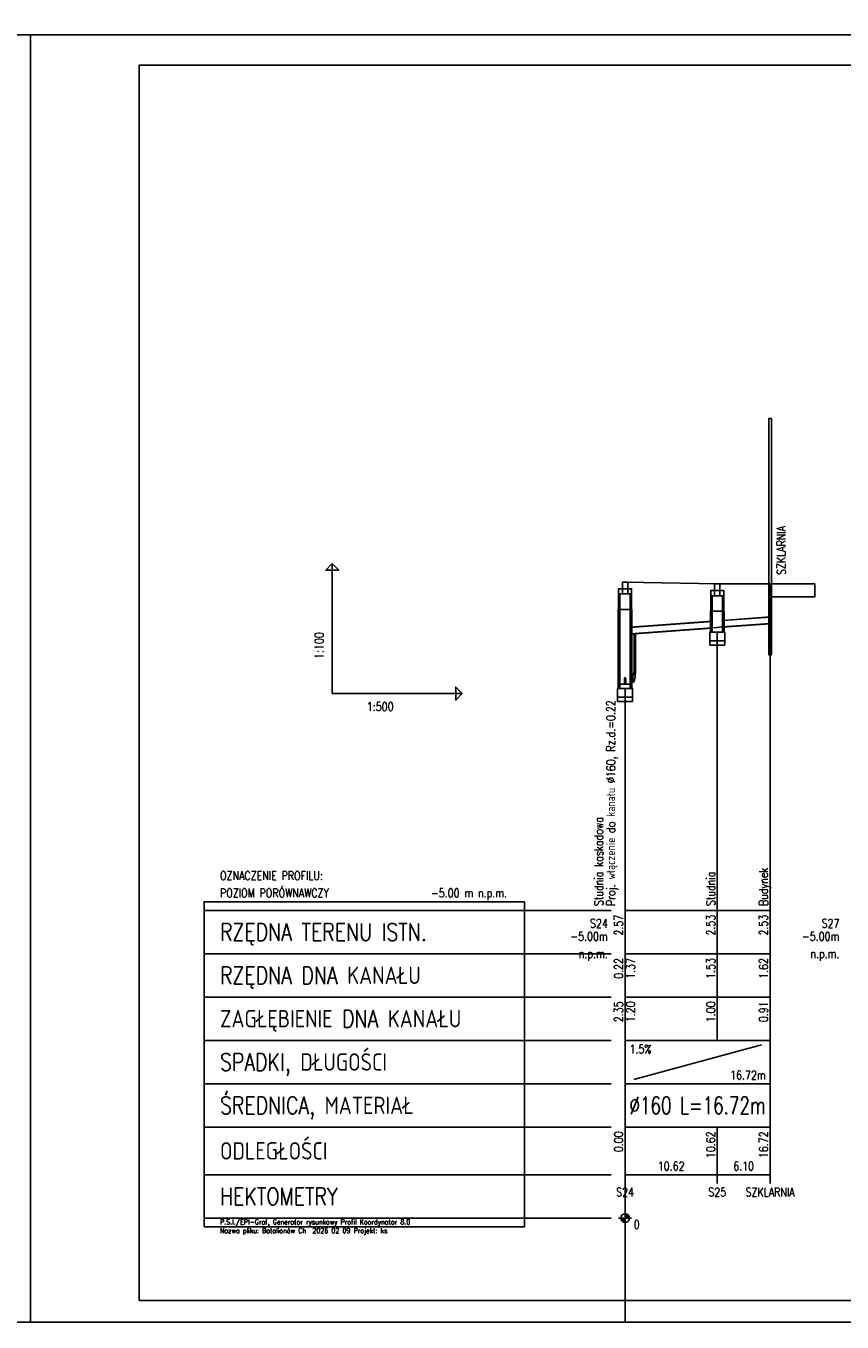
# Model space of a CAD drawing. Header units: millimetres. Extents: x -7377 to -5075, y 264 to 1193.
# Tile 19 of 23: x -5496 to -5308, y 302 to 601. Entities that reach past the tile are written whole.
import ezdxf
from ezdxf.enums import TextEntityAlignment as Align

# ---------------------------------------------------------------- set-up
doc = ezdxf.new("R2010")
doc.units = ezdxf.units.MM
doc.header["$LTSCALE"] = 2
for name, color, linetype in [('IS ddd', 2, 'Continuous'), ('ks_Armatura', 7, 'Continuous'), ('ks_Liczby', 7, 'Continuous'), ('ks_Linie_tabeli', 7, 'Continuous'), ('ks_Odcinki_1', 7, 'Continuous'), ('ks_Opis_PZ_1', 7, 'Continuous'), ('ks_Opis_wl', 7, 'Continuous'), ('ks_Teren_istn', 3, 'Continuous'), ('ks_Wezly_1', 7, 'Continuous')]:
    doc.layers.add(name, color=color, linetype=linetype)
doc.styles.get("Standard").update_dxf_attribs({"font": 'simplex.shx', "width": 0.8})

msp = doc.modelspace()

# ---------------------------------------------------------------- hatches: boundary and pattern name
at = {"layer": 'ks_Wezly_1'}
h = msp.add_hatch(dxfattribs=at)
h.set_pattern_fill('ANSI31', color=256, style=0)
h.set_pattern_definition([(45, (-6737.23618, 297), (-0.088388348, 0.088388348), [])])
h.paths.add_polyline_path([(-5358.84, 466.4), (-5359.14, 466.4), (-5359.224, 466.4), (-5359.224, 448.2), (-5358.84, 448.2)])

# ---------------------------------------------------------------- linework, layer by layer
at = {"layer": 'Defpoints', "color": 6}
msp.add_line((-5357.64, 334), (-5357.64, 302), dxfattribs=at)
at = {"layer": 'IS ddd'}
for p, q in [((-5425.229, 447), (-5425.229, 477)), ((-5425.229, 447), (-5395.229, 447)), ((-5454.797, 397), (-5360.877, 397)), ((-5454.797, 387), (-5360.877, 387)), ((-5454.797, 377), (-5360.877, 377)), ((-5454.797, 367), (-5360.877, 367)), ((-5454.797, 357), (-5360.877, 357)), ((-5454.797, 347), (-5360.877, 347)), ((-5454.797, 336), (-5360.877, 336)), ((-5454.797, 326), (-5360.877, 326))]:
    msp.add_line(p, q, dxfattribs=at)
for points in [[(-6994.797, 599), (-5094.797, 599), (-5094.797, 896), (-6994.797, 896)], [(-6994.797, 302), (-5494.797, 302), (-5494.797, 599), (-6994.797, 599)], [(-5494.797, 302), (-5074.797, 302), (-5074.797, 599), (-5494.797, 599)], [(-5469.797, 307), (-5079.797, 307), (-5079.797, 592), (-5469.797, 592)], [(-5323.898, 455.954), (-5324.498, 455.954), (-5324.498, 510.454), (-5323.898, 510.454)], [(-5425.229, 477), (-5423.729, 475.5), (-5426.729, 475.5)], [(-5323.898, 469.3), (-5313.898, 469.3), (-5313.898, 472.3), (-5323.898, 472.3)], [(-5395.229, 447), (-5396.729, 445.5), (-5396.729, 448.5)], [(-5454.797, 324), (-5380.877, 324), (-5380.877, 399), (-5454.797, 399)]]:
    msp.add_lwpolyline(points, close=True, dxfattribs=at)
at = {"layer": 'ks_Armatura'}
for p, q in [((-5355.57, 452.7), (-5355.21, 452.7)), ((-5355.84, 451.35), (-5355.84, 449.55))]:
    msp.add_line(p, q, dxfattribs=at)
for points in [[(-5355.54, 452.7), (-5355.54, 460.846), (-5355.555, 460.846), (-5355.555, 452.7)], [(-5355.24, 452.7), (-5355.24, 460.846), (-5355.225, 460.846), (-5355.225, 452.7)], [(-5356.44, 451.2), (-5355.84, 451.2), (-5355.84, 451.275), (-5356.44, 451.275)], [(-5356.44, 449.7), (-5355.84, 449.7), (-5355.84, 449.625), (-5356.44, 449.625)]]:
    msp.add_lwpolyline(points, close=True, dxfattribs=at)
for points in [[(-5355.84, 451.2), (-5355.793, 451.219), (-5355.747, 451.273), (-5355.704, 451.363), (-5355.664, 451.486), (-5355.628, 451.639), (-5355.597, 451.818), (-5355.573, 452.019), (-5355.555, 452.236), (-5355.544, 452.465), (-5355.54, 452.7)], [(-5355.84, 451.275), (-5355.795, 451.293), (-5355.752, 451.345), (-5355.71, 451.43), (-5355.672, 451.547), (-5355.638, 451.692), (-5355.609, 451.862), (-5355.586, 452.053), (-5355.569, 452.26), (-5355.558, 452.477), (-5355.555, 452.7)], [(-5355.84, 449.7), (-5355.746, 449.737), (-5355.654, 449.847), (-5355.567, 450.027), (-5355.487, 450.273), (-5355.416, 450.579), (-5355.354, 450.937), (-5355.305, 451.338), (-5355.269, 451.773), (-5355.247, 452.231), (-5355.24, 452.7)], [(-5355.84, 449.625), (-5355.744, 449.663), (-5355.65, 449.776), (-5355.561, 449.96), (-5355.478, 450.212), (-5355.405, 450.526), (-5355.342, 450.893), (-5355.292, 451.304), (-5355.255, 451.75), (-5355.232, 452.219), (-5355.225, 452.7)]]:
    msp.add_lwpolyline(points, dxfattribs=at)
at = {"layer": 'ks_Liczby'}
for p, q in [((-5359.14, 326), (-5356.14, 326)), ((-5358.637, 325.93), (-5356.642, 326.07)), ((-5358.63, 325.861), (-5356.65, 326.139)), ((-5358.618, 325.792), (-5356.662, 326.208)), ((-5358.601, 325.724), (-5356.679, 326.276)), ((-5358.58, 325.658), (-5356.7, 326.342)), ((-5358.553, 325.593), (-5356.726, 326.407)), ((-5358.523, 325.531), (-5356.757, 326.469)), ((-5358.488, 325.47), (-5356.792, 326.53)), ((-5358.449, 325.412), (-5356.831, 326.588)), ((-5358.406, 325.357), (-5356.874, 326.643)), ((-5358.359, 325.305), (-5356.921, 326.695)), ((-5358.309, 325.257), (-5356.971, 326.743)), ((-5358.256, 325.212), (-5357.024, 326.788)), ((-5358.199, 325.171), (-5357.081, 326.829)), ((-5358.14, 325.134), (-5357.14, 326.866)), ((-5358.078, 325.101), (-5357.201, 326.899)), ((-5358.014, 325.073), (-5357.265, 326.927)), ((-5357.949, 325.049), (-5357.331, 326.951)), ((-5357.882, 325.03), (-5357.398, 326.97)), ((-5357.813, 325.015), (-5357.466, 326.985)), ((-5357.744, 325.005), (-5357.535, 326.995)), ((-5357.675, 325.001), (-5357.605, 326.999)), ((-5357.64, 327.5), (-5357.64, 324.5))]:
    msp.add_line(p, q, dxfattribs=at)
msp.add_circle((-5357.64, 326), 1, dxfattribs=at)
at = {"layer": 'ks_Linie_tabeli'}
for p, q in [((-5357.64, 397), (-5324.198, 397)), ((-5357.64, 397), (-5357.64, 367)), ((-5357.64, 397), (-5357.64, 336)), ((-5336.391, 397), (-5336.391, 367)), ((-5324.198, 397), (-5324.198, 367)), ((-5324.198, 397), (-5324.198, 336)), ((-5357.64, 387), (-5324.198, 387)), ((-5357.64, 377), (-5324.198, 377)), ((-5357.64, 367), (-5324.198, 367)), ((-5357.64, 367), (-5357.64, 357)), ((-5355.64, 358), (-5326.198, 366)), ((-5324.198, 367), (-5324.198, 357)), ((-5357.64, 357), (-5324.198, 357)), ((-5324.198, 357), (-5324.198, 347)), ((-5357.64, 347), (-5324.198, 347)), ((-5357.64, 347), (-5357.64, 334)), ((-5336.391, 347), (-5336.391, 334)), ((-5324.198, 347), (-5324.198, 334)), ((-5357.64, 336), (-5324.198, 336))]:
    msp.add_line(p, q, dxfattribs=at)
for points in [[(-5324.198, 397), (-5324.198, 472.3)], [(-5336.391, 397), (-5336.391, 461.204)], [(-5357.64, 397), (-5357.64, 448.2)]]:
    msp.add_lwpolyline(points, dxfattribs=at)
at = {"layer": 'ks_Odcinki_1'}
for points in [[(-5356.44, 462.245), (-5337.591, 463.658), (-5337.591, 463.731), (-5356.44, 462.317)], [(-5335.191, 463.838), (-5324.198, 464.663), (-5324.198, 464.735), (-5335.191, 463.911)], [(-5356.44, 460.79), (-5337.591, 462.204), (-5337.591, 462.131), (-5356.44, 460.717)], [(-5335.191, 462.384), (-5324.198, 463.208), (-5324.198, 463.135), (-5335.191, 462.311)]]:
    msp.add_lwpolyline(points, close=True, dxfattribs=at)
at = {"layer": 'ks_Opis_wl'}
for major_axis, ratio in [((0, -0.8), 0.2), ((0, -0.727), 0.2000688)]:
    msp.add_ellipse((-5357.64, 449.927), major_axis=major_axis, ratio=ratio, dxfattribs=at)
at = {"layer": 'ks_Teren_istn'}
msp.add_lwpolyline([(-5357.64, 472.7), (-5336.391, 472.3), (-5324.198, 472.3)], dxfattribs=at)
at = {"layer": 'ks_Wezly_1'}
for p, q in [((-5357.04, 471.2), (-5358.24, 471.2)), ((-5357.04, 470), (-5358.24, 470)), ((-5335.791, 470.8), (-5336.991, 470.8)), ((-5335.791, 469.6), (-5336.991, 469.6)), ((-5356.32, 466.4), (-5358.96, 466.4)), ((-5335.071, 466), (-5337.711, 466))]:
    msp.add_line(p, q, dxfattribs=at)
for points in [[(-5358.264, 471.2), (-5357.016, 471.2), (-5357.016, 472.7), (-5358.264, 472.7)], [(-5358.24, 471.2), (-5359.14, 471.2), (-5359.14, 470), (-5358.24, 470)], [(-5358.84, 466.4), (-5359.14, 466.4), (-5359.14, 470), (-5358.84, 470)], [(-5357.04, 471.2), (-5356.14, 471.2), (-5356.14, 470), (-5357.04, 470)], [(-5356.44, 466.4), (-5356.14, 466.4), (-5356.14, 470), (-5356.44, 470)], [(-5336.991, 470.8), (-5337.891, 470.8), (-5337.891, 469.6), (-5336.991, 469.6)], [(-5337.591, 466), (-5337.891, 466), (-5337.891, 469.6), (-5337.591, 469.6)], [(-5337.015, 470.8), (-5335.767, 470.8), (-5335.767, 472.3), (-5337.015, 472.3)], [(-5335.791, 470.8), (-5334.891, 470.8), (-5334.891, 469.6), (-5335.791, 469.6)], [(-5335.191, 466), (-5334.891, 466), (-5334.891, 469.6), (-5335.191, 469.6)], [(-5358.84, 448.2), (-5359.224, 448.2), (-5359.224, 466.4), (-5358.84, 466.4)], [(-5356.44, 448.2), (-5356.056, 448.2), (-5356.056, 466.4), (-5356.44, 466.4)], [(-5337.591, 461.204), (-5337.975, 461.204), (-5337.975, 466), (-5337.591, 466)], [(-5335.191, 461.204), (-5334.807, 461.204), (-5334.807, 466), (-5335.191, 466)], [(-5338.119, 459.204), (-5334.663, 459.204), (-5334.663, 461.204), (-5338.119, 461.204)], [(-5336.391, 461.204), (-5337.591, 461.204), (-5337.591, 462.204), (-5336.391, 462.294), (-5335.191, 462.384), (-5335.191, 461.204)], [(-5338.119, 458.204), (-5334.663, 458.204), (-5334.663, 459.204), (-5338.119, 459.204)], [(-5358.84, 448.2), (-5356.44, 448.2), (-5356.44, 449.2), (-5358.84, 449.2)], [(-5359.368, 446.2), (-5355.912, 446.2), (-5355.912, 448.2), (-5359.368, 448.2)], [(-5359.368, 445.2), (-5355.912, 445.2), (-5355.912, 446.2), (-5359.368, 446.2)]]:
    msp.add_lwpolyline(points, close=True, dxfattribs=at)

# ---------------------------------------------------------------- texts
at = {"layer": 'IS ddd', "width": 0.8}
for s, p in [('SZKLARNIA', (-5320.604, 474.402)), ('1:100', (-5427.229, 455))]:
    msp.add_text(s, height=2, rotation=90, dxfattribs=at).set_placement(p)
for s, height, p in [('1:500', 2, (-5417.229, 443)), ('OZNACZENIE PROFILU:', 2, (-5451.101, 404)), ('POZIOM PORÓWNAWCZY', 2, (-5451.101, 400)), ('RZĘDNA TERENU ISTN.', 4, (-5451.101, 390)), ('RZĘDNA DNA KANAŁU', 4, (-5451.101, 380)), ('ZAGŁĘBIENIE DNA KANAŁU', 4, (-5451.101, 370)), ('SPADKI, DŁUGOŚCI', 4, (-5451.101, 360)), ('ŚREDNICA, MATERIAŁ', 4, (-5451.101, 350)), ('ODLEGŁOŚCI', 4, (-5451.101, 339.5)), ('HEKTOMETRY', 4, (-5451.101, 329)), ('P.S.I./EPI-Graf, Generator rysunkowy Profil Koordynator 8.0', 1.2, (-5451.101, 324.5)), ('Nazwa pliku: Batalionów Ch  2026 02 09 Projekt: ks', 1.2, (-5451.101, 322.5))]:
    msp.add_text(s, height=height, dxfattribs=at).set_placement(p)
msp.add_text('-5.00 m n.p.m.', height=2, dxfattribs=at).set_placement((-5384.877, 400), align=Align.RIGHT)
at = {"layer": 'ks_Liczby', "width": 0.8}
for s, p in [('2.57', (-5358.14, 396)), ('2.53', (-5336.891, 396)), ('2.53', (-5324.698, 396)), ('0.22', (-5358.14, 386)), ('1.37', (-5355.39, 386)), ('1.53', (-5336.891, 386)), ('1.62', (-5324.698, 386)), ('2.35', (-5358.14, 376)), ('1.20', (-5355.39, 376)), ('1.00', (-5336.891, 376)), ('0.91', (-5324.698, 376)), ('0.00', (-5358.14, 346)), ('10.62', (-5336.891, 346)), ('16.72', (-5324.698, 346))]:
    msp.add_text(s, height=2, rotation=90, dxfattribs=at).set_placement(p, align=Align.RIGHT)
for s, p in [('1.5%', (-5356.64, 364)), ('0', (-5355.64, 323.5))]:
    msp.add_text(s, height=2, dxfattribs=at).set_placement(p)
msp.add_text('16.72m', height=2, dxfattribs=at).set_placement((-5325.198, 358), align=Align.RIGHT)
at = {"layer": 'ks_Liczby', "width": 0.673761}
msp.add_text('%%C160 L=16.72m', height=4, dxfattribs=at).set_placement((-5356.64, 350), (-5325.198, 350), align=Align.FIT)
at = {"layer": 'ks_Liczby', "width": 0.8}
for s, p in [('10.62', (-5347.015, 337)), ('6.10', (-5330.294, 337)), ('S24', (-5357.64, 331)), ('S25', (-5336.391, 331)), ('SZKLARNIA', (-5324.198, 331))]:
    msp.add_text(s, height=2, dxfattribs=at).set_placement(p, align=Align.CENTER)
at = {"layer": 'ks_Linie_tabeli', "width": 0.8}
for s, p in [('S24', (-5361.64, 393)), ('S27', (-5308.198, 393)), ('-5.00m', (-5361.64, 390)), ('-5.00m', (-5308.198, 390)), ('n.p.m.', (-5361.64, 386)), ('n.p.m.', (-5308.198, 386))]:
    msp.add_text(s, height=2, dxfattribs=at).set_placement(p, align=Align.RIGHT)
at = {"layer": 'ks_Opis_PZ_1', "width": 0.8}
for s, p in [('Studnia kaskadowa', (-5362.74, 398)), ('Budynek', (-5324.698, 398)), ('Studnia', (-5336.891, 398))]:
    msp.add_text(s, height=2, rotation=90, dxfattribs=at).set_placement(p)
at = {"layer": 'ks_Opis_wl', "width": 0.8}
msp.add_text('Proj. włączenie do kanału %%C160, Rz.d.=0.22', height=2, rotation=90, dxfattribs=at).set_placement((-5359.94, 398))

doc.saveas('drawing.dxf')
